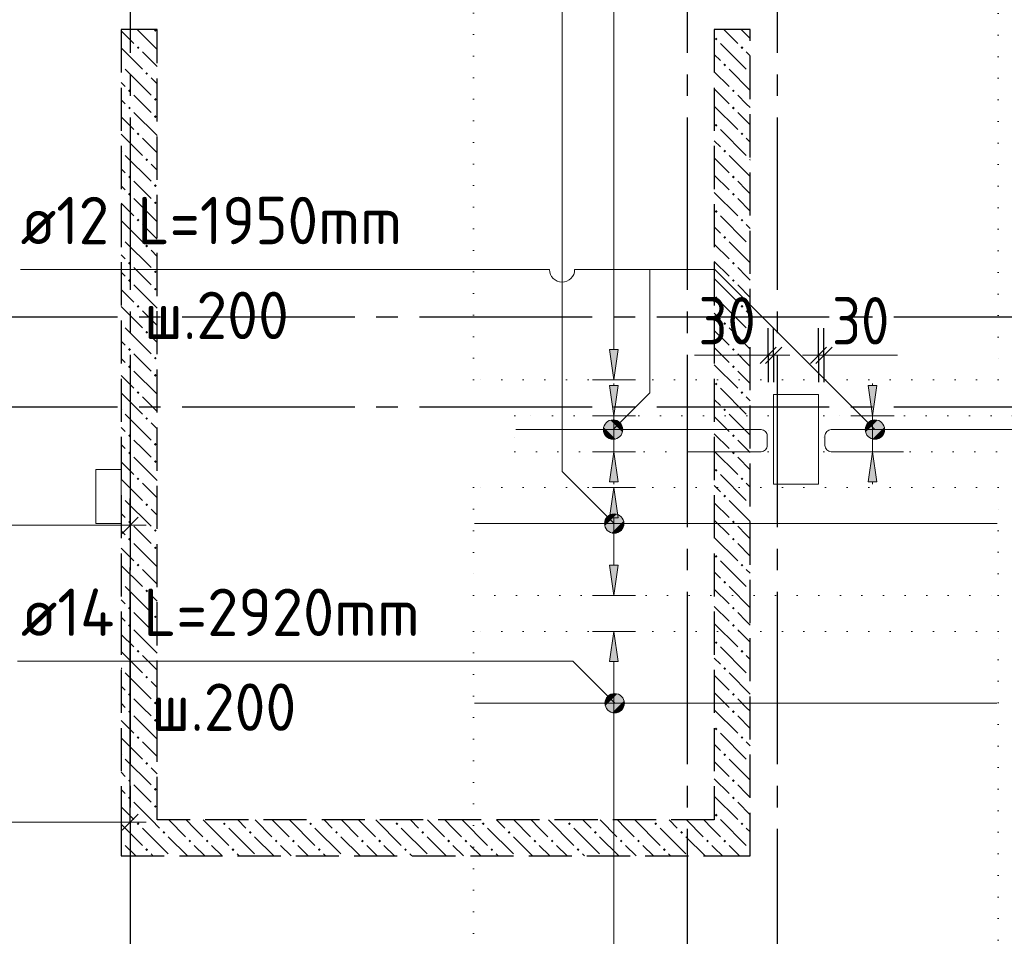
# Model space of a CAD drawing. Header units: millimetres. Extents: x 0 to 50400, y 0 to 35640.
# Tile 22 of 25: x 29601 to 35079, y 25415 to 30517. Entities that reach past the tile are written whole.
import ezdxf

# ---------------------------------------------------------------- set-up
doc = ezdxf.new("R2010")
doc.units = ezdxf.units.MM
for name, pattern in [('______2', [324, 240, -84]), ('______5', [1320, 960, -120, 120, -120]), ('______9', [120, 0, -120])]:
    doc.linetypes.add(name, pattern=pattern)
for name, color, linetype, lineweight in [('ДОП Верх по Х', 7, 'Continuous', 25), ('ЖБ Перекрытие верхний уровень', 7, 'Continuous', 35), ('ЖБ Стена верхний уровень', 7, 'Continuous', 35), ('Общий01', 7, 'Continuous', 13), ('Позиционная метка номер позиции', 7, 'Continuous', 13), ('Размерная линия_ общее', 7, 'Continuous', 13), ('Тени', 7, 'Continuous', 13)]:
    doc.layers.add(name, color=color, linetype=linetype, lineweight=lineweight)
doc.layers.add('Оси', color=7, linetype='______5', true_color=0x656565)
doc.styles.add('ISOCPEUR', font='txt')

msp = doc.modelspace()

# ---------------------------------------------------------------- hatches: boundary and pattern name
at = {"layer": 'ДОП Верх по Х', "linetype": 'Continuous', "lineweight": 13, "transparency": 33554687}
for points in [[(32931.3, 28680.4), (32907.3, 28512.4), (32883.3, 28680.4)], [(32931.3, 28480.4), (32907.3, 28312.4), (32883.3, 28480.4)], [(34369.8, 28480.4), (34345.9, 28312.4), (34321.9, 28480.4)], [(32931.3, 27480.4), (32907.3, 27312.4), (32883.3, 27480.4)]]:
    msp.add_hatch(color=7, dxfattribs=at).paths.add_polyline_path(points, flags=16)
for points in [[(32931.3, 27944.4), (32907.3, 28112.4), (32883.3, 27944.4)], [(34369.8, 27944.4), (34345.9, 28112.4), (34321.9, 27944.4)], [(32931.3, 27744.4), (32907.3, 27912.4), (32883.3, 27744.4)], [(32931.3, 26944.4), (32907.3, 27112.4), (32883.3, 26944.4)]]:
    msp.add_hatch(color=7, dxfattribs=at).paths.add_polyline_path(points)
at = {"layer": 'ЖБ Стена верхний уровень', "linetype": 'Continuous', "lineweight": 18, "transparency": 33554687}
for points in [[(30347.8, 30457.3), (30352.9, 30462.4), (30358.3, 30462.4), (30363.4, 30457.3), (30355.6, 30449.5)], [(33467.8, 30409.3), (33475.6, 30417.1), (33483.4, 30409.3), (33475.6, 30401.5)], [(30251.8, 30361.3), (30259.6, 30369.1), (30267.4, 30361.3), (30259.6, 30353.5)], [(33611.8, 30361.3), (33619.6, 30369.1), (33627.4, 30361.3), (33619.6, 30353.5)], [(30165.3, 30271.4), (30171.4, 30265.3), (30165.3, 30259.2)], [(33515.8, 30265.3), (33523.6, 30273.1), (33531.4, 30265.3), (33523.6, 30257.5)], [(30299.8, 30217.3), (30307.6, 30225.1), (30315.4, 30217.3), (30307.6, 30209.5)], [(33659.8, 30217.3), (33665.4, 30222.9), (33665.4, 30211.7)], [(30203.8, 30121.3), (30211.6, 30129.1), (30219.4, 30121.3), (30211.6, 30113.5)], [(30347.8, 30073.3), (30355.6, 30081.1), (30363.4, 30073.3), (30355.6, 30065.5)], [(33563.8, 30121.3), (33571.6, 30129.1), (33579.4, 30121.3), (33571.6, 30113.5)], [(30203.8, 30025.3), (30211.6, 30033.1), (30219.4, 30025.3), (30211.6, 30017.5)], [(33563.8, 30025.3), (33571.6, 30033.1), (33579.4, 30025.3), (33571.6, 30017.5)], [(30347.8, 29977.3), (30355.6, 29985.1), (30363.4, 29977.3), (30355.6, 29969.5)], [(33467.8, 29929.3), (33475.6, 29937.1), (33483.4, 29929.3), (33475.6, 29921.5)], [(30251.8, 29881.3), (30259.6, 29889.1), (30267.4, 29881.3), (30259.6, 29873.5)], [(33611.8, 29881.3), (33619.6, 29889.1), (33627.4, 29881.3), (33619.6, 29873.5)], [(30165.2, 29791.4), (30171.4, 29785.3), (30165.2, 29779.1)], [(33515.8, 29785.3), (33523.6, 29793.1), (33531.4, 29785.3), (33523.6, 29777.5)], [(30299.8, 29737.3), (30307.6, 29745.1), (30315.4, 29737.3), (30307.6, 29729.5)], [(33659.8, 29737.3), (33665.4, 29742.9), (33665.4, 29731.7)], [(30203.8, 29641.3), (30211.6, 29649.1), (30219.4, 29641.3), (30211.6, 29633.5)], [(33563.8, 29641.3), (33571.6, 29649.1), (33579.4, 29641.3), (33571.6, 29633.5)], [(30347.8, 29593.3), (30355.6, 29601.1), (30363.4, 29593.3), (30355.6, 29585.5)], [(30203.8, 29545.3), (30211.6, 29553.1), (30219.4, 29545.3), (30211.6, 29537.5)], [(33563.8, 29545.3), (33571.6, 29553.1), (33579.4, 29545.3), (33571.6, 29537.5)], [(30347.8, 29497.3), (30355.6, 29505.1), (30363.4, 29497.3), (30355.6, 29489.5)], [(33467.8, 29449.3), (33475.6, 29457.1), (33483.4, 29449.3), (33475.6, 29441.5)], [(30251.8, 29401.3), (30259.6, 29409.1), (30267.4, 29401.3), (30259.6, 29393.5)], [(33611.8, 29401.3), (33619.6, 29409.1), (33627.4, 29401.3), (33619.6, 29393.5)], [(30165.2, 29311.5), (30171.4, 29305.3), (30165.2, 29299.1)], [(33515.8, 29305.3), (33523.6, 29313.1), (33531.4, 29305.3), (33523.6, 29297.5)], [(30299.8, 29257.3), (30307.6, 29265.1), (30315.4, 29257.3), (30307.6, 29249.5)], [(33659.8, 29257.3), (33665.4, 29262.9), (33665.4, 29251.7)], [(30203.8, 29161.3), (30211.6, 29169.1), (30219.4, 29161.3), (30211.6, 29153.5)], [(33563.8, 29161.3), (33571.6, 29169.1), (33579.4, 29161.3), (33571.6, 29153.5)], [(30347.8, 29113.3), (30355.6, 29121.1), (30363.4, 29113.3), (30355.6, 29105.5)], [(30203.8, 29065.3), (30211.6, 29073.1), (30219.4, 29065.3), (30211.6, 29057.5)], [(33563.8, 29065.3), (33571.6, 29073.1), (33579.4, 29065.3), (33571.6, 29057.5)], [(30347.8, 29017.3), (30355.6, 29025.1), (30363.4, 29017.3), (30355.6, 29009.5)], [(30251.8, 28921.3), (30259.6, 28929.1), (30267.4, 28921.3), (30259.6, 28913.5)], [(33467.8, 28969.3), (33475.6, 28977.1), (33483.4, 28969.3), (33475.6, 28961.5)], [(33611.8, 28921.3), (33619.6, 28929.1), (33627.4, 28921.3), (33619.6, 28913.5)], [(30165.2, 28831.5), (30171.4, 28825.3), (30165.2, 28819.1)], [(33515.8, 28825.3), (33523.6, 28833.1), (33531.4, 28825.3), (33523.6, 28817.5)], [(30299.8, 28777.3), (30307.6, 28785.1), (30315.4, 28777.3), (30307.6, 28769.5)], [(33659.8, 28777.3), (33665.4, 28782.9), (33665.4, 28771.7)], [(30203.8, 28681.3), (30211.6, 28689.1), (30219.4, 28681.3), (30211.6, 28673.5)], [(33563.8, 28681.3), (33571.6, 28689.1), (33579.4, 28681.3), (33571.6, 28673.5)], [(30347.8, 28633.3), (30355.6, 28641.1), (30363.4, 28633.3), (30355.6, 28625.5)], [(30203.8, 28585.3), (30211.6, 28593.1), (30219.4, 28585.3), (30211.6, 28577.5)], [(30347.8, 28537.3), (30355.6, 28545.1), (30363.4, 28537.3), (30355.6, 28529.5)], [(33563.8, 28585.3), (33571.6, 28593.1), (33579.4, 28585.3), (33571.6, 28577.5)], [(33467.8, 28489.3), (33475.6, 28497.1), (33483.4, 28489.3), (33475.6, 28481.5)], [(30251.8, 28441.3), (30259.6, 28449.1), (30267.4, 28441.3), (30259.6, 28433.5)], [(33611.8, 28441.3), (33619.6, 28449.1), (33627.4, 28441.3), (33619.6, 28433.5)], [(30165.2, 28351.5), (30171.4, 28345.3), (30165.2, 28339.1)], [(33515.8, 28345.3), (33523.6, 28353.1), (33531.4, 28345.3), (33523.6, 28337.5)], [(30299.8, 28297.3), (30307.6, 28305.1), (30315.4, 28297.3), (30307.6, 28289.5)], [(33659.8, 28297.3), (33665.4, 28302.9), (33665.4, 28291.7)], [(30203.8, 28201.3), (30211.6, 28209.1), (30219.4, 28201.3), (30211.6, 28193.5)], [(30347.8, 28153.3), (30355.6, 28161.1), (30363.4, 28153.3), (30355.6, 28145.5)], [(33563.8, 28201.3), (33571.6, 28209.1), (33579.4, 28201.3), (33571.6, 28193.5)], [(30203.8, 28105.3), (30211.6, 28113.1), (30219.4, 28105.3), (30211.6, 28097.5)], [(33563.8, 28105.3), (33571.6, 28113.1), (33579.4, 28105.3), (33571.6, 28097.5)], [(30347.8, 28057.3), (30355.6, 28065.1), (30363.4, 28057.3), (30355.6, 28049.5)], [(33467.8, 28009.3), (33475.6, 28017.1), (33483.4, 28009.3), (33475.6, 28001.5)], [(30251.8, 27961.3), (30259.6, 27969.1), (30267.4, 27961.3), (30259.6, 27953.5)], [(33611.8, 27961.3), (33619.6, 27969.1), (33627.4, 27961.3), (33619.6, 27953.5)], [(30165.2, 27871.5), (30171.4, 27865.3), (30165.2, 27859.1)], [(33515.8, 27865.3), (33523.6, 27873.1), (33531.4, 27865.3), (33523.6, 27857.5)], [(30299.8, 27817.3), (30307.6, 27825.1), (30315.4, 27817.3), (30307.6, 27809.5)], [(33659.8, 27817.3), (33665.3, 27822.8), (33665.3, 27811.7)], [(30203.8, 27721.3), (30211.6, 27729.1), (30219.4, 27721.3), (30211.6, 27713.5)], [(33563.8, 27721.3), (33571.6, 27729.1), (33579.4, 27721.3), (33571.6, 27713.5)], [(30347.8, 27673.3), (30355.6, 27681.1), (30363.4, 27673.3), (30355.6, 27665.5)], [(30203.8, 27625.3), (30211.6, 27633.1), (30219.4, 27625.3), (30211.6, 27617.5)], [(33563.8, 27625.3), (33571.6, 27633.1), (33579.4, 27625.3), (33571.6, 27617.5)], [(30347.8, 27577.3), (30355.6, 27585.1), (30363.4, 27577.3), (30355.6, 27569.5)], [(33467.8, 27529.3), (33475.6, 27537.1), (33483.4, 27529.3), (33475.6, 27521.5)], [(30251.8, 27481.3), (30259.6, 27489.1), (30267.4, 27481.3), (30259.6, 27473.5)], [(33611.8, 27481.3), (33619.6, 27489.1), (33627.4, 27481.3), (33619.6, 27473.5)], [(30165.1, 27391.5), (30171.4, 27385.3), (30165.1, 27379.1)], [(33515.8, 27385.3), (33523.6, 27393.1), (33531.4, 27385.3), (33523.6, 27377.5)], [(30299.8, 27337.3), (30307.6, 27345.1), (30315.4, 27337.3), (30307.6, 27329.5)], [(33659.8, 27337.3), (33665.3, 27342.8), (33665.3, 27331.8)], [(30203.8, 27241.3), (30211.6, 27249.1), (30219.4, 27241.3), (30211.6, 27233.5)], [(33563.8, 27241.3), (33571.6, 27249.1), (33579.4, 27241.3), (33571.6, 27233.5)], [(30347.8, 27193.3), (30355.6, 27201.1), (30363.4, 27193.3), (30355.6, 27185.5)], [(30203.8, 27145.3), (30211.6, 27153.1), (30219.4, 27145.3), (30211.6, 27137.5)], [(33563.8, 27145.3), (33571.6, 27153.1), (33579.4, 27145.3), (33571.6, 27137.5)], [(30347.8, 27097.3), (30355.6, 27105.1), (30363.4, 27097.3), (30355.6, 27089.5)], [(30251.8, 27001.3), (30259.6, 27009.1), (30267.4, 27001.3), (30259.6, 26993.5)], [(33467.8, 27049.3), (33475.6, 27057.1), (33483.4, 27049.3), (33475.6, 27041.5)], [(33611.8, 27001.3), (33619.6, 27009.1), (33627.4, 27001.3), (33619.6, 26993.5)], [(30165.1, 26911.6), (30171.4, 26905.3), (30165.1, 26899)], [(33515.8, 26905.3), (33523.6, 26913.1), (33531.4, 26905.3), (33523.6, 26897.5)], [(30299.8, 26857.3), (30307.6, 26865.1), (30315.4, 26857.3), (30307.6, 26849.5)], [(33659.8, 26857.3), (33665.3, 26862.8), (33665.3, 26851.8)], [(30203.8, 26761.3), (30211.6, 26769.1), (30219.4, 26761.3), (30211.6, 26753.5)], [(33563.8, 26761.3), (33571.6, 26769.1), (33579.4, 26761.3), (33571.6, 26753.5)], [(30347.8, 26713.3), (30355.6, 26721.1), (30363.4, 26713.3), (30355.6, 26705.5)], [(30203.8, 26665.3), (30211.6, 26673.1), (30219.4, 26665.3), (30211.6, 26657.5)], [(30347.8, 26617.3), (30355.6, 26625.1), (30363.4, 26617.3), (30355.6, 26609.5)], [(33563.8, 26665.3), (33571.6, 26673.1), (33579.4, 26665.3), (33571.6, 26657.5)], [(33467.8, 26569.3), (33475.6, 26577.1), (33483.4, 26569.3), (33475.6, 26561.5)], [(30251.8, 26521.3), (30259.6, 26529.1), (30267.4, 26521.3), (30259.6, 26513.5)], [(33611.8, 26521.3), (33619.6, 26529.1), (33627.4, 26521.3), (33619.6, 26513.5)], [(30165.1, 26431.6), (30171.4, 26425.3), (30165.1, 26419)], [(33515.8, 26425.3), (33523.6, 26433.1), (33531.4, 26425.3), (33523.6, 26417.5)], [(30299.8, 26377.3), (30307.6, 26385.1), (30315.4, 26377.3), (30307.6, 26369.5)], [(33659.8, 26377.3), (33665.3, 26382.8), (33665.3, 26371.8)], [(30203.8, 26281.3), (30211.6, 26289.1), (30219.4, 26281.3), (30211.6, 26273.5)], [(30347.8, 26233.3), (30355.6, 26241.1), (30363.4, 26233.3), (30355.6, 26225.5)], [(33563.8, 26281.3), (33571.6, 26289.1), (33579.4, 26281.3), (33571.6, 26273.5)], [(30203.8, 26185.3), (30211.6, 26193.1), (30219.4, 26185.3), (30211.6, 26177.5)], [(33563.8, 26185.3), (33571.6, 26193.1), (33579.4, 26185.3), (33571.6, 26177.5)], [(30347.8, 26137.3), (30355.6, 26145.1), (30363.4, 26137.3), (30355.6, 26129.5)], [(33467.8, 26089.3), (33475.6, 26097.1), (33483.4, 26089.3), (33475.6, 26081.5)], [(30251.8, 26041.3), (30259.6, 26049.1), (30267.4, 26041.3), (30259.6, 26033.5)], [(30731.8, 26041.3), (30739.6, 26049.1), (30747.4, 26041.3), (30739.6, 26033.5)], [(31211.8, 26041.3), (31219.6, 26049.1), (31227.4, 26041.3), (31219.6, 26033.5)], [(31691.8, 26041.3), (31699.6, 26049.1), (31707.4, 26041.3), (31699.6, 26033.5)], [(32171.8, 26041.3), (32179.6, 26049.1), (32187.4, 26041.3), (32179.6, 26033.5)], [(32651.8, 26041.3), (32659.6, 26049.1), (32667.4, 26041.3), (32659.6, 26033.5)], [(33131.8, 26041.3), (33139.6, 26049.1), (33147.4, 26041.3), (33139.6, 26033.5)], [(33611.8, 26041.3), (33619.6, 26049.1), (33627.4, 26041.3), (33619.6, 26033.5)], [(30395.8, 25993.3), (30403.6, 26001.1), (30411.4, 25993.3), (30403.6, 25985.5)], [(30875.8, 25993.3), (30883.6, 26001.1), (30891.4, 25993.3), (30883.6, 25985.5)], [(31355.8, 25993.3), (31363.6, 26001.1), (31371.4, 25993.3), (31363.6, 25985.5)], [(31835.8, 25993.3), (31843.6, 26001.1), (31851.4, 25993.3), (31843.6, 25985.5)], [(32315.8, 25993.3), (32323.6, 26001.1), (32331.4, 25993.3), (32323.6, 25985.5)], [(32795.8, 25993.3), (32803.6, 26001.1), (32811.4, 25993.3), (32803.6, 25985.5)], [(33275.8, 25993.3), (33283.6, 26001.1), (33291.4, 25993.3), (33283.6, 25985.5)], [(30165.1, 25951.6), (30171.4, 25945.3), (30165.1, 25939)], [(30539.8, 25945.3), (30547.6, 25953.1), (30555.4, 25945.3), (30547.6, 25937.5)], [(30635.8, 25945.3), (30643.6, 25953.1), (30651.4, 25945.3), (30643.6, 25937.5)], [(31019.8, 25945.3), (31027.6, 25953.1), (31035.4, 25945.3), (31027.6, 25937.5)], [(31115.8, 25945.3), (31123.6, 25953.1), (31131.4, 25945.3), (31123.6, 25937.5)], [(31499.8, 25945.3), (31507.6, 25953.1), (31515.4, 25945.3), (31507.6, 25937.5)], [(31595.8, 25945.3), (31603.6, 25953.1), (31611.4, 25945.3), (31603.6, 25937.5)], [(31979.8, 25945.3), (31987.6, 25953.1), (31995.4, 25945.3), (31987.6, 25937.5)], [(32075.8, 25945.3), (32083.6, 25953.1), (32091.4, 25945.3), (32083.6, 25937.5)], [(32459.8, 25945.3), (32467.6, 25953.1), (32475.4, 25945.3), (32467.6, 25937.5)], [(32555.8, 25945.3), (32563.6, 25953.1), (32571.4, 25945.3), (32563.6, 25937.5)], [(32939.8, 25945.3), (32947.6, 25953.1), (32955.4, 25945.3), (32947.6, 25937.5)], [(33035.8, 25945.3), (33043.6, 25953.1), (33051.4, 25945.3), (33043.6, 25937.5)], [(33419.8, 25945.3), (33427.6, 25953.1), (33435.4, 25945.3), (33427.6, 25937.5)], [(33515.8, 25945.3), (33523.6, 25953.1), (33531.4, 25945.3), (33523.6, 25937.5)], [(30299.8, 25897.3), (30307.6, 25905.1), (30315.4, 25897.3), (30307.6, 25889.5)], [(30779.8, 25897.3), (30787.6, 25905.1), (30795.4, 25897.3), (30787.6, 25889.5)], [(31259.8, 25897.3), (31267.6, 25905.1), (31275.4, 25897.3), (31267.6, 25889.5)], [(31739.8, 25897.3), (31747.6, 25905.1), (31755.4, 25897.3), (31747.6, 25889.5)], [(32219.8, 25897.3), (32227.6, 25905.1), (32235.4, 25897.3), (32227.6, 25889.5)], [(32699.8, 25897.3), (32707.6, 25905.1), (32715.4, 25897.3), (32707.6, 25889.5)], [(33179.8, 25897.3), (33187.6, 25905.1), (33195.4, 25897.3), (33187.6, 25889.5)], [(33659.8, 25897.3), (33665.3, 25902.8), (33665.3, 25891.8)]]:
    msp.add_hatch(color=7, dxfattribs=at).paths.add_polyline_path(points, flags=16)
at = {"layer": 'Позиционная метка номер позиции', "linetype": 'Continuous', "lineweight": 13, "transparency": 33554687}
for points in [[(32850.2, 28249.1), (32940.4, 28197.2), (32864, 28273.6)], [(32864, 28273.6), (32954.1, 28221.7), (32888.4, 28287.3)], [(32864, 28273.6), (32940.4, 28197.2), (32954.1, 28221.7)], [(32888.4, 28287.3), (32954.1, 28221.7), (32954.1, 28249.1)], [(32888.4, 28287.3), (32954.1, 28249.1), (32915.9, 28287.3)], [(32915.9, 28287.3), (32954.1, 28249.1), (32940.4, 28273.6)], [(34321.1, 28197.2), (34373, 28287.3), (34307.4, 28221.7)], [(34307.4, 28221.7), (34373, 28287.3), (34345.5, 28287.3)], [(34307.4, 28221.7), (34345.5, 28287.3), (34307.4, 28249.1)], [(34307.4, 28249.1), (34345.5, 28287.3), (34321.1, 28273.6)], [(34321.1, 28197.2), (34397.5, 28273.6), (34373, 28287.3)], [(34345.5, 28183.5), (34397.5, 28273.6), (34321.1, 28197.2)], [(34345.5, 28183.5), (34411.2, 28249.1), (34397.5, 28273.6)], [(32850.2, 28221.7), (32915.9, 28183.5), (32850.2, 28249.1)], [(32850.2, 28249.1), (32915.9, 28183.5), (32940.4, 28197.2)], [(32888.4, 28183.5), (32850.2, 28221.7), (32864, 28197.2)], [(32850.2, 28221.7), (32888.4, 28183.5), (32915.9, 28183.5)], [(34373, 28183.5), (34411.2, 28249.1), (34345.5, 28183.5)], [(34373, 28183.5), (34411.2, 28221.7), (34411.2, 28249.1)], [(34411.2, 28221.7), (34373, 28183.5), (34397.5, 28197.2)], [(32870.4, 27674.2), (32922.3, 27764.3), (32856.6, 27698.6)], [(32856.6, 27698.6), (32922.3, 27764.3), (32894.8, 27764.3)], [(32856.6, 27698.6), (32894.8, 27764.3), (32856.6, 27726.1)], [(32856.6, 27726.1), (32894.8, 27764.3), (32870.4, 27750.6)], [(32870.4, 27674.2), (32946.7, 27750.6), (32922.3, 27764.3)], [(32894.8, 27660.5), (32946.7, 27750.6), (32870.4, 27674.2)], [(32894.8, 27660.5), (32960.5, 27726.1), (32946.7, 27750.6)], [(32922.3, 27660.5), (32960.5, 27726.1), (32894.8, 27660.5)], [(32922.3, 27660.5), (32960.5, 27698.6), (32960.5, 27726.1)], [(32960.5, 27698.6), (32922.3, 27660.5), (32946.7, 27674.2)], [(32873, 26674.2), (32925, 26764.3), (32859.3, 26698.6)], [(32859.3, 26698.6), (32925, 26764.3), (32897.5, 26764.3)], [(32859.3, 26698.6), (32897.5, 26764.3), (32859.3, 26726.1)], [(32859.3, 26726.1), (32897.5, 26764.3), (32873, 26750.6)], [(32873, 26674.2), (32949.4, 26750.6), (32925, 26764.3)], [(32897.5, 26660.5), (32949.4, 26750.6), (32873, 26674.2)], [(32897.5, 26660.5), (32963.1, 26726.1), (32949.4, 26750.6)], [(32925, 26660.5), (32963.1, 26726.1), (32897.5, 26660.5)], [(32925, 26660.5), (32963.1, 26698.6), (32963.1, 26726.1)], [(32963.1, 26698.6), (32925, 26660.5), (32949.4, 26674.2)]]:
    msp.add_hatch(color=7, dxfattribs=at).paths.add_polyline_path(points)

# ---------------------------------------------------------------- linework, layer by layer
at = {"layer": 'ДОП Верх по Х', "color": 251, "linetype": 'Continuous', "lineweight": 13, "true_color": 0x494949, "transparency": 33554687}
for p, q in [((32907.3, 28680.4), (32907.3, 31944.4)), ((32907.3, 28512.4), (32883.3, 28680.4)), ((32883.3, 28680.4), (32931.3, 28680.4)), ((32931.3, 28680.4), (32907.3, 28512.4)), ((32907.3, 28512.4), (32787.3, 28512.4)), ((32907.3, 28512.4), (33027.3, 28512.4)), ((32907.3, 28512.4), (32907.3, 28512.4)), ((32907.3, 28480.4), (32907.3, 28492.4)), ((34345.9, 28480.4), (34345.9, 28492.4)), ((32907.3, 28312.4), (32883.3, 28480.4)), ((32883.3, 28480.4), (32931.3, 28480.4)), ((32931.3, 28480.4), (32907.3, 28312.4)), ((34345.9, 28312.4), (34321.9, 28480.4)), ((34321.9, 28480.4), (34369.8, 28480.4)), ((34369.8, 28480.4), (34345.9, 28312.4)), ((32907.3, 28312.4), (32787.3, 28312.4)), ((32907.3, 28312.4), (33027.3, 28312.4)), ((32907.3, 28112.4), (32907.3, 28312.4)), ((34345.9, 28312.4), (34225.9, 28312.4)), ((34345.9, 28312.4), (34465.9, 28312.4)), ((34345.9, 28112.4), (34345.9, 28312.4)), ((32907.3, 28112.4), (32787.3, 28112.4)), ((32907.3, 28112.4), (32883.3, 27944.4)), ((32931.3, 27944.4), (32907.3, 28112.4)), ((32907.3, 28112.4), (33027.3, 28112.4)), ((34345.9, 28112.4), (34225.9, 28112.4)), ((34345.9, 28112.4), (34321.9, 27944.4)), ((34369.8, 27944.4), (34345.9, 28112.4)), ((34345.9, 28112.4), (34465.9, 28112.4)), ((32883.3, 27944.4), (32931.3, 27944.4)), ((32907.3, 27944.4), (32907.3, 27932.4)), ((34321.9, 27944.4), (34369.8, 27944.4)), ((34345.9, 27944.4), (34345.9, 27932.4)), ((32907.3, 27912.4), (32787.3, 27912.4)), ((32907.3, 27912.4), (32883.3, 27744.4)), ((32931.3, 27744.4), (32907.3, 27912.4)), ((32907.3, 27912.4), (33027.3, 27912.4)), ((32907.3, 27912.4), (32907.3, 27912.4)), ((32883.3, 27744.4), (32931.3, 27744.4)), ((32907.3, 27480.4), (32907.3, 27744.4)), ((32907.3, 27312.4), (32883.3, 27480.4)), ((32883.3, 27480.4), (32931.3, 27480.4)), ((32931.3, 27480.4), (32907.3, 27312.4)), ((32907.3, 27312.4), (32787.3, 27312.4)), ((32907.3, 27312.4), (33027.3, 27312.4)), ((32907.3, 27312.4), (32907.3, 27312.4)), ((32907.3, 27112.4), (32787.3, 27112.4)), ((32907.3, 27112.4), (32883.3, 26944.4)), ((32931.3, 26944.4), (32907.3, 27112.4)), ((32907.3, 27112.4), (33027.3, 27112.4)), ((32907.3, 27112.4), (32907.3, 27112.4)), ((32883.3, 26944.4), (32931.3, 26944.4)), ((32907.3, 24480.4), (32907.3, 26944.4))]:
    msp.add_line(p, q, dxfattribs=at)
at = {"layer": 'ДОП Верх по Х', "color": 7, "linetype": 'Continuous', "lineweight": 18, "transparency": 33554687}
for p, q in [((35039.1, 27712.4), (32131.1, 27712.4)), ((35038.1, 26712.4), (32132.1, 26712.4))]:
    msp.add_line(p, q, dxfattribs=at)
for points in [[(33322, 28112.4), (33725.6, 28112.4), (33732, 28113.3), (33738.5, 28115.4), (33744.6, 28118.8), (33749.5, 28122.9), (33753.6, 28127.9), (33757, 28133.9), (33759.2, 28140.5), (33760.1, 28146.8), (33760.1, 28201), (33759.2, 28207.3), (33757, 28213.9), (33753.6, 28219.9), (33749.5, 28224.8), (33744.6, 28229), (33738.5, 28232.4), (33732, 28234.5), (33725.6, 28235.4), (32361.4, 28235.4)], [(34518.8, 28112.4), (34115.2, 28112.4), (34108.9, 28113.3), (34102.3, 28115.4), (34096.3, 28118.8), (34091.3, 28122.9), (34087.2, 28127.9), (34083.8, 28133.9), (34081.7, 28140.5), (34080.8, 28146.8), (34080.8, 28201), (34081.7, 28207.3), (34083.8, 28213.9), (34087.2, 28219.9), (34091.3, 28224.8), (34096.3, 28229), (34102.3, 28232.4), (34108.9, 28234.5), (34115.2, 28235.4), (35479.4, 28235.4)]]:
    msp.add_lwpolyline(points, dxfattribs=at)
at = {"layer": 'ЖБ Перекрытие верхний уровень', "color": 7, "linetype": 'Continuous', "lineweight": 18, "transparency": 33554687}
for p, q in [((34045.4, 28430.9), (33795.4, 28430.9)), ((33795.4, 28430.9), (33795.4, 27930.9)), ((34045.4, 27930.9), (34045.4, 28430.9)), ((30165.1, 28012.4), (30025.1, 28012.4)), ((30025.1, 28012.4), (30025.1, 27712.4)), ((30165.1, 27712.4), (30165.1, 28012.4)), ((33795.4, 27930.9), (34045.4, 27930.9)), ((30025.1, 27712.4), (30165.1, 27712.4))]:
    msp.add_line(p, q, dxfattribs=at)
at = {"layer": 'ЖБ Стена верхний уровень', "color": 251, "linetype": '______2', "lineweight": -3, "true_color": 0x656565, "transparency": 33554687}
for p, q in [((30165.3, 30462.4), (30165.1, 26062.4)), ((30365.3, 30462.4), (30165.3, 30462.4)), ((30365.1, 26062.4), (30365.3, 30462.4)), ((33465.4, 30462.4), (33465.3, 26062.4)), ((33665.4, 30462.4), (33465.4, 30462.4)), ((33665.3, 25862.4), (33665.4, 30462.4)), ((30165.1, 26062.4), (30165.1, 25862.4)), ((33465.3, 26062.4), (30365.1, 26062.4)), ((30165.1, 25862.4), (33465.3, 25862.4)), ((33465.3, 25862.4), (33665.3, 25862.4))]:
    msp.add_line(p, q, dxfattribs=at)
at = {"layer": 'ЖБ Стена верхний уровень', "color": 9, "linetype": 'Continuous', "lineweight": 18, "true_color": 0xc7c7c7, "transparency": 33554687}
for p, q in [((30254.5, 30462.4), (30365.3, 30351.6)), ((33518.5, 30462.4), (33595.6, 30385.3)), ((33614.5, 30462.4), (33665.4, 30411.4)), ((30165.3, 30455.6), (30235.6, 30385.3)), ((30165.3, 30359.6), (30283.6, 30241.3)), ((33499.6, 30385.3), (33643.6, 30241.3)), ((30283.6, 30337.3), (30365.3, 30255.6)), ((33499.6, 30289.3), (33465.4, 30323.5)), ((33643.6, 30337.3), (33665.4, 30315.4)), ((30187.6, 30241.3), (30331.6, 30097.3)), ((33547.6, 30241.3), (33665.4, 30123.5)), ((30365.3, 30159.6), (30331.6, 30193.3)), ((33465.4, 30227.5), (33547.6, 30145.3)), ((30165.3, 30167.6), (30187.6, 30145.3)), ((33465.4, 30131.5), (33547.6, 30049.3)), ((30283.6, 30049.3), (30235.6, 30097.3)), ((33643.6, 30049.3), (33595.6, 30097.3)), ((30165.3, 30071.6), (30187.6, 30049.3)), ((30331.6, 30001.3), (30283.6, 30049.3)), ((33465.4, 30035.5), (33595.6, 29905.3)), ((33665.4, 30027.5), (33643.6, 30049.3)), ((30165.3, 29975.6), (30235.6, 29905.3)), ((30235.6, 30001.3), (30365.2, 29871.6)), ((33595.6, 30001.3), (33665.4, 29931.5)), ((30165.2, 29879.6), (30283.6, 29761.3)), ((30283.6, 29857.3), (30365.2, 29775.6)), ((33499.6, 29905.3), (33643.6, 29761.3)), ((33643.6, 29857.3), (33665.4, 29835.5)), ((33499.6, 29809.3), (33465.4, 29843.5)), ((30187.6, 29761.3), (30331.6, 29617.3)), ((33465.4, 29747.5), (33547.6, 29665.3)), ((33547.6, 29761.3), (33665.4, 29643.5)), ((30365.2, 29679.7), (30331.6, 29713.3)), ((30165.2, 29687.6), (30187.6, 29665.3)), ((33465.4, 29651.5), (33547.6, 29569.3)), ((30165.2, 29591.7), (30187.6, 29569.3)), ((30283.6, 29569.3), (30235.6, 29617.3)), ((33643.6, 29569.3), (33595.6, 29617.3)), ((30331.6, 29521.3), (30283.6, 29569.3)), ((33465.4, 29555.5), (33595.6, 29425.3)), ((33665.4, 29547.5), (33643.6, 29569.3)), ((30165.2, 29495.6), (30235.6, 29425.3)), ((30235.6, 29521.3), (30365.2, 29391.6)), ((33595.6, 29521.3), (33665.4, 29451.5)), ((33499.6, 29425.3), (33643.6, 29281.3)), ((30165.2, 29399.7), (30283.6, 29281.3)), ((30283.6, 29377.3), (30365.2, 29295.7)), ((33499.6, 29329.3), (33465.4, 29363.5)), ((33643.6, 29377.3), (33665.4, 29355.5)), ((30187.6, 29281.3), (30331.6, 29137.3)), ((33465.4, 29267.5), (33547.6, 29185.3)), ((33547.6, 29281.3), (33665.4, 29163.5)), ((30165.2, 29207.7), (30187.6, 29185.3)), ((30365.2, 29199.7), (30331.6, 29233.3)), ((33465.4, 29171.5), (33547.6, 29089.3)), ((30165.2, 29111.7), (30187.6, 29089.3)), ((30283.6, 29089.3), (30235.6, 29137.3)), ((30331.6, 29041.3), (30283.6, 29089.3)), ((33643.6, 29089.3), (33595.6, 29137.3)), ((33665.4, 29067.5), (33643.6, 29089.3)), ((30235.6, 29041.3), (30365.2, 28911.7)), ((33465.4, 29075.5), (33595.6, 28945.3)), ((33595.6, 29041.3), (33665.4, 28971.5)), ((30165.2, 29015.7), (30235.6, 28945.3)), ((33499.6, 28945.3), (33643.6, 28801.3)), ((30165.2, 28919.7), (30283.6, 28801.3)), ((30283.6, 28897.3), (30365.2, 28815.7)), ((33499.6, 28849.3), (33465.4, 28883.5)), ((33643.6, 28897.3), (33665.4, 28875.5)), ((30187.6, 28801.3), (30331.6, 28657.3)), ((33465.4, 28787.5), (33547.6, 28705.3)), ((33547.6, 28801.3), (33665.4, 28683.5)), ((30165.2, 28727.7), (30187.6, 28705.3)), ((30365.2, 28719.7), (30331.6, 28753.3)), ((30283.6, 28609.3), (30235.6, 28657.3)), ((33465.4, 28691.5), (33547.6, 28609.3)), ((33643.6, 28609.3), (33595.6, 28657.3)), ((30165.2, 28631.7), (30187.6, 28609.3)), ((30331.6, 28561.3), (30283.6, 28609.3)), ((33665.4, 28587.5), (33643.6, 28609.3)), ((30235.6, 28561.3), (30365.2, 28431.7)), ((33465.4, 28595.5), (33595.6, 28465.3)), ((33595.6, 28561.3), (33665.4, 28491.5)), ((30165.2, 28535.7), (30235.6, 28465.3)), ((30165.2, 28439.7), (30283.6, 28321.3)), ((33499.6, 28465.3), (33643.6, 28321.3)), ((30283.6, 28417.3), (30365.2, 28335.7)), ((33499.6, 28369.3), (33465.4, 28403.5)), ((33643.6, 28417.3), (33665.4, 28395.5)), ((30187.6, 28321.3), (30331.6, 28177.3)), ((30365.2, 28239.7), (30331.6, 28273.3)), ((33465.3, 28307.5), (33547.6, 28225.3)), ((33547.6, 28321.3), (33665.4, 28203.5)), ((30165.2, 28247.7), (30187.6, 28225.3)), ((30283.6, 28129.3), (30235.6, 28177.3)), ((33465.3, 28211.5), (33547.6, 28129.3)), ((33643.6, 28129.3), (33595.6, 28177.3)), ((30165.2, 28151.7), (30187.6, 28129.3)), ((30331.6, 28081.3), (30283.6, 28129.3)), ((33465.3, 28115.5), (33595.6, 27985.3)), ((33665.3, 28107.5), (33643.6, 28129.3)), ((30165.2, 28055.7), (30235.6, 27985.3)), ((30235.6, 28081.3), (30365.2, 27951.7)), ((33595.6, 28081.3), (33665.3, 28011.5)), ((30165.2, 27959.7), (30283.6, 27841.3)), ((33499.6, 27985.3), (33643.6, 27841.3)), ((30283.6, 27937.3), (30365.2, 27855.7)), ((33499.6, 27889.3), (33465.3, 27923.5)), ((33643.6, 27937.3), (33665.3, 27915.5)), ((30187.6, 27841.3), (30331.6, 27697.3)), ((33547.6, 27841.3), (33665.3, 27723.5)), ((30365.2, 27759.7), (30331.6, 27793.3)), ((33465.3, 27827.5), (33547.6, 27745.3)), ((30165.2, 27767.7), (30187.6, 27745.3)), ((33465.3, 27731.6), (33547.6, 27649.3)), ((30165.2, 27671.7), (30187.6, 27649.3)), ((30283.6, 27649.3), (30235.6, 27697.3)), ((33643.6, 27649.3), (33595.6, 27697.3)), ((30331.6, 27601.3), (30283.6, 27649.3)), ((33465.3, 27635.6), (33595.6, 27505.3)), ((33665.3, 27627.6), (33643.6, 27649.3)), ((30165.2, 27575.7), (30235.6, 27505.3)), ((30235.6, 27601.3), (30365.2, 27471.7)), ((33595.6, 27601.3), (33665.3, 27531.5)), ((33499.6, 27505.3), (33643.6, 27361.3)), ((30165.2, 27479.7), (30283.6, 27361.3)), ((30283.6, 27457.3), (30365.1, 27375.7)), ((33643.6, 27457.3), (33665.3, 27435.6)), ((33499.6, 27409.3), (33465.3, 27443.6)), ((30187.6, 27361.3), (30331.6, 27217.3)), ((33465.3, 27347.6), (33547.6, 27265.3)), ((33547.6, 27361.3), (33665.3, 27243.6)), ((30165.1, 27287.7), (30187.6, 27265.3)), ((30365.1, 27279.7), (30331.6, 27313.3)), ((33465.3, 27251.6), (33547.6, 27169.3)), ((30165.1, 27191.7), (30187.6, 27169.3)), ((30283.6, 27169.3), (30235.6, 27217.3)), ((33643.6, 27169.3), (33595.6, 27217.3)), ((30235.6, 27121.3), (30365.1, 26991.7)), ((30331.6, 27121.3), (30283.6, 27169.3)), ((33465.3, 27155.6), (33595.6, 27025.3)), ((33595.6, 27121.3), (33665.3, 27051.6)), ((33665.3, 27147.6), (33643.6, 27169.3)), ((30165.1, 27095.7), (30235.6, 27025.3)), ((33499.6, 27025.3), (33643.6, 26881.3)), ((30165.1, 26999.7), (30283.6, 26881.3)), ((30283.6, 26977.3), (30365.1, 26895.8)), ((33499.6, 26929.3), (33465.3, 26963.6)), ((33643.6, 26977.3), (33665.3, 26955.6)), ((30187.6, 26881.3), (30331.6, 26737.3)), ((33465.3, 26867.6), (33547.6, 26785.3)), ((33547.6, 26881.3), (33665.3, 26763.6)), ((30165.1, 26807.8), (30187.6, 26785.3)), ((30365.1, 26799.8), (30331.6, 26833.3)), ((30283.6, 26689.3), (30235.6, 26737.3)), ((33465.3, 26771.6), (33547.6, 26689.3)), ((33643.6, 26689.3), (33595.6, 26737.3)), ((30165.1, 26711.8), (30187.6, 26689.3)), ((30331.6, 26641.3), (30283.6, 26689.3)), ((33665.3, 26667.6), (33643.6, 26689.3)), ((30235.6, 26641.3), (30365.1, 26511.8)), ((33465.3, 26675.6), (33595.6, 26545.3)), ((33595.6, 26641.3), (33665.3, 26571.6)), ((30165.1, 26615.8), (30235.6, 26545.3)), ((30165.1, 26519.8), (30283.6, 26401.3)), ((33499.6, 26545.3), (33643.6, 26401.3)), ((30283.6, 26497.3), (30365.1, 26415.8)), ((33499.6, 26449.3), (33465.3, 26483.6)), ((33643.6, 26497.3), (33665.3, 26475.6)), ((30187.6, 26401.3), (30331.6, 26257.3)), ((30365.1, 26319.8), (30331.6, 26353.3)), ((33465.3, 26387.6), (33547.6, 26305.3)), ((33547.6, 26401.3), (33665.3, 26283.6)), ((30165.1, 26327.8), (30187.6, 26305.3)), ((30283.6, 26209.3), (30235.6, 26257.3)), ((33465.3, 26291.6), (33547.6, 26209.3)), ((33643.6, 26209.3), (33595.6, 26257.3)), ((30165.1, 26231.8), (30187.6, 26209.3)), ((30331.6, 26161.3), (30283.6, 26209.3)), ((33465.3, 26195.6), (33595.6, 26065.3)), ((33665.3, 26187.6), (33643.6, 26209.3)), ((30165.1, 26135.8), (30235.6, 26065.3)), ((30235.6, 26161.3), (30334.5, 26062.4)), ((33595.6, 26161.3), (33665.3, 26091.6)), ((30165.1, 26039.8), (30283.6, 25921.3)), ((30334.5, 26062.4), (30379.6, 26017.3)), ((30430.5, 26062.4), (30523.6, 25969.3)), ((30571.6, 26017.3), (30526.5, 26062.4)), ((30622.5, 26062.4), (30763.6, 25921.3)), ((30814.5, 26062.4), (30859.6, 26017.3)), ((30910.5, 26062.4), (31003.6, 25969.3)), ((31051.6, 26017.3), (31006.5, 26062.4)), ((31102.5, 26062.4), (31243.6, 25921.3)), ((31294.5, 26062.4), (31339.6, 26017.3)), ((31390.5, 26062.4), (31483.6, 25969.3)), ((31531.6, 26017.3), (31486.5, 26062.4)), ((31582.5, 26062.4), (31723.6, 25921.3)), ((31774.5, 26062.4), (31819.6, 26017.3)), ((31870.5, 26062.4), (31963.6, 25969.3)), ((32011.6, 26017.3), (31966.5, 26062.4)), ((32062.5, 26062.4), (32203.6, 25921.3)), ((32254.5, 26062.4), (32299.6, 26017.3)), ((32350.5, 26062.4), (32443.6, 25969.3)), ((32491.6, 26017.3), (32446.5, 26062.4)), ((32542.5, 26062.4), (32683.6, 25921.3)), ((32734.5, 26062.4), (32779.6, 26017.3)), ((32830.5, 26062.4), (32923.6, 25969.3)), ((32971.6, 26017.3), (32926.5, 26062.4)), ((33022.5, 26062.4), (33163.6, 25921.3)), ((33214.5, 26062.4), (33259.6, 26017.3)), ((33310.5, 26062.4), (33403.6, 25969.3)), ((33451.6, 26017.3), (33406.5, 26062.4)), ((33499.6, 26065.3), (33643.6, 25921.3)), ((30283.6, 26017.3), (30427.6, 25873.3)), ((30534.5, 25862.4), (30427.6, 25969.3)), ((30619.6, 25969.3), (30571.6, 26017.3)), ((30763.6, 26017.3), (30907.6, 25873.3)), ((31014.5, 25862.4), (30907.6, 25969.3)), ((31099.6, 25969.3), (31051.6, 26017.3)), ((31243.6, 26017.3), (31387.6, 25873.3)), ((31494.5, 25862.4), (31387.6, 25969.3)), ((31579.6, 25969.3), (31531.6, 26017.3)), ((31723.6, 26017.3), (31867.6, 25873.3)), ((31974.5, 25862.4), (31867.6, 25969.3)), ((32059.6, 25969.3), (32011.6, 26017.3)), ((32203.6, 26017.3), (32347.6, 25873.3)), ((32454.5, 25862.4), (32347.6, 25969.3)), ((32539.6, 25969.3), (32491.6, 26017.3)), ((32683.6, 26017.3), (32827.6, 25873.3)), ((32934.5, 25862.4), (32827.6, 25969.3)), ((33019.6, 25969.3), (32971.6, 26017.3)), ((33163.6, 26017.3), (33307.6, 25873.3)), ((33414.5, 25862.4), (33307.6, 25969.3)), ((33465.3, 26003.6), (33451.6, 26017.3)), ((33499.6, 25969.3), (33465.3, 26003.6)), ((33643.6, 26017.3), (33665.3, 25995.6)), ((30187.6, 25921.3), (30246.5, 25862.4)), ((30571.6, 25921.3), (30630.5, 25862.4)), ((30667.6, 25921.3), (30726.5, 25862.4)), ((31051.6, 25921.3), (31110.5, 25862.4)), ((31147.6, 25921.3), (31206.5, 25862.4)), ((31531.6, 25921.3), (31590.5, 25862.4)), ((31627.6, 25921.3), (31686.5, 25862.4)), ((32011.6, 25921.3), (32070.5, 25862.4)), ((32107.6, 25921.3), (32166.5, 25862.4)), ((32491.6, 25921.3), (32550.5, 25862.4)), ((32587.6, 25921.3), (32646.5, 25862.4)), ((32971.6, 25921.3), (33030.5, 25862.4)), ((33067.6, 25921.3), (33126.5, 25862.4)), ((33451.6, 25921.3), (33465.3, 25907.6)), ((33547.6, 25921.3), (33606.5, 25862.4)), ((30342.5, 25862.4), (30331.6, 25873.3)), ((30822.5, 25862.4), (30811.6, 25873.3)), ((31302.5, 25862.4), (31291.6, 25873.3)), ((31782.5, 25862.4), (31771.6, 25873.3)), ((32262.5, 25862.4), (32251.6, 25873.3)), ((32742.5, 25862.4), (32731.6, 25873.3)), ((33222.5, 25862.4), (33211.6, 25873.3)), ((33465.3, 25907.6), (33510.5, 25862.4))]:
    msp.add_line(p, q, dxfattribs=at)
at = {"layer": 'Общий01', "color": 7, "linetype": 'Continuous', "lineweight": 13, "transparency": 33554687}
for p, q in [((33765.4, 28649.2), (33355.4, 28649.2)), ((34075.4, 28649.2), (34485.4, 28649.2))]:
    msp.add_line(p, q, dxfattribs=at)
at = {"layer": 'Оси', "color": 8, "linetype": '______5', "lineweight": -3, "transparency": 33554687}
for p, q in [((30215.1, 32612.4), (30215.1, 8317)), ((33315.1, 32612.4), (33315.1, 8317)), ((33815.1, 32612.4), (33815.1, 8317)), ((8065.1, 28862.4), (42962.9, 28862.4)), ((8065.1, 28362.4), (42962.9, 28362.4))]:
    msp.add_line(p, q, dxfattribs=at)
at = {"layer": 'Позиционная метка номер позиции', "color": 7, "linetype": 'Continuous', "lineweight": 13, "transparency": 33554687}
for p, q in [((32548.6, 29126.3), (29606.1, 29126.3)), ((32864, 28273.6), (32864, 28273.6)), ((32940.4, 28273.6), (32940.4, 28273.6)), ((34321.1, 28273.6), (34321.1, 28273.6)), ((34397.5, 28273.6), (34397.5, 28273.6)), ((32864, 28197.2), (32864, 28197.2)), ((32940.4, 28197.2), (32940.4, 28197.2)), ((34321.1, 28197.2), (34321.1, 28197.2)), ((34397.5, 28197.2), (34397.5, 28197.2)), ((32870.4, 27750.6), (32870.4, 27750.6)), ((32946.7, 27750.6), (32946.7, 27750.6)), ((32870.4, 27674.2), (32870.4, 27674.2)), ((32946.7, 27674.2), (32946.7, 27674.2)), ((32873, 26750.6), (32873, 26750.6)), ((32949.4, 26750.6), (32949.4, 26750.6)), ((32873, 26674.2), (32873, 26674.2)), ((32949.4, 26674.2), (32949.4, 26674.2))]:
    msp.add_line(p, q, dxfattribs=at)
for points in [[(32908.5, 27712.4), (32618.6, 28002.3), (32618.6, 33167.9), (30188.6, 33167.9)], [(34359.3, 28235.4), (33468.3, 29126.3), (32688.6, 29126.3)], [(32902.2, 28235.4), (33107.2, 28440.4), (33107.2, 29126.3)], [(32911.2, 26712.4), (32677.9, 26945.7), (29587.9, 26945.7)]]:
    msp.add_lwpolyline(points, dxfattribs=at)
for centre in [(32902.2, 28235.4), (34359.3, 28235.4), (32908.5, 27712.4), (32911.2, 26712.4)]:
    msp.add_circle(centre, 54, dxfattribs=at)
msp.add_arc((32618.6, 29126.3), 70, 180, 0, dxfattribs=at)
at = {"layer": 'Размерная линия_ общее', "color": 7, "linetype": 'Continuous', "lineweight": -3, "transparency": 33554687}
for p, q in [((33765.4, 28649.2), (33765.4, 28799.1)), ((33795.4, 28649.2), (33795.4, 28799.1)), ((34045.4, 28649.2), (34045.4, 28799.1)), ((34075.4, 28649.2), (34075.4, 28799.1)), ((33765.4, 28649.2), (33765.4, 28719.1)), ((34075.4, 28649.2), (34075.4, 28719.1)), ((33765.4, 28649.2), (33765.4, 28499.1)), ((33795.4, 28649.2), (33795.4, 28499.1)), ((33795.4, 28649.2), (33795.4, 28630.9)), ((34045.4, 28649.2), (34045.4, 28499.1)), ((34045.4, 28649.2), (34045.4, 28630.9)), ((34075.4, 28649.2), (34075.4, 28499.1)), ((30215.1, 27702.7), (30215.1, 27852.7)), ((30215.1, 27702.7), (30215.1, 27552.7)), ((30215.1, 27702.7), (30215.1, 27702.7)), ((30215.1, 26050.6), (30215.1, 27468.1)), ((30215.1, 26050.6), (30215.1, 26200.6)), ((30215.1, 26050.6), (30215.1, 25900.6))]:
    msp.add_line(p, q, dxfattribs=at)
at = {"layer": 'Размерная линия_ общее', "color": 7, "linetype": 'Continuous', "lineweight": 25, "transparency": 33554687}
for p, q in [((33810.4, 28694.1), (33720.4, 28604.2)), ((33840.4, 28694.1), (33750.4, 28604.2)), ((34000.4, 28604.2), (34090.4, 28694.1)), ((34030.4, 28604.2), (34120.4, 28694.1)), ((30170.1, 27657.7), (30260.1, 27747.7)), ((30170.1, 26005.6), (30260.1, 26095.6))]:
    msp.add_line(p, q, dxfattribs=at)
at = {"layer": 'Размерная линия_ общее', "color": 7, "linetype": 'Continuous', "lineweight": 13, "transparency": 33554687}
for p, q in [((33765.4, 28649.2), (33675.4, 28649.2)), ((33795.4, 28649.2), (33765.4, 28649.2)), ((33795.4, 28649.2), (33885.4, 28649.2)), ((34045.4, 28649.2), (33955.4, 28649.2)), ((34045.4, 28649.2), (34075.4, 28649.2)), ((34075.4, 28649.2), (34165.4, 28649.2)), ((28115.1, 27702.7), (30215.1, 27702.7)), ((30215.1, 27702.7), (30305.1, 27702.7)), ((25205.1, 26050.6), (30215.1, 26050.6)), ((30215.1, 26050.6), (30305.1, 26050.6))]:
    msp.add_line(p, q, dxfattribs=at)
at = {"layer": 'Тени', "color": 7, "linetype": '______9', "lineweight": 13, "transparency": 33554687}
for p, q in [((32125.1, 28512.4), (32125.1, 32112.4)), ((35045.1, 32112.4), (35045.1, 28512.4)), ((35045.1, 28512.4), (32125.1, 28512.4)), ((32355.4, 28312.4), (32355.4, 28112.4)), ((33766, 28312.4), (32355.4, 28312.4)), ((33766, 28112.4), (33766, 28312.4)), ((34074.8, 28312.4), (34074.8, 28112.4)), ((35485.4, 28312.4), (34074.8, 28312.4)), ((32355.4, 28112.4), (33766, 28112.4)), ((34074.8, 28112.4), (35485.4, 28112.4)), ((32125.1, 27912.4), (32125.1, 27312.4)), ((35045.1, 27912.4), (32125.1, 27912.4)), ((35045.1, 27312.4), (35045.1, 27912.4)), ((32125.1, 27312.4), (35045.1, 27312.4)), ((32125.1, 27112.4), (32125.1, 24312.4)), ((35045.1, 27112.4), (32125.1, 27112.4)), ((35045.1, 24312.4), (35045.1, 27112.4))]:
    msp.add_line(p, q, dxfattribs=at)

# ---------------------------------------------------------------- texts
at = {"layer": 'ДОП Верх по Х', "color": 7, "linetype": 'Continuous', "lineweight": 13, "transparency": 33554687, "char_height": 264, "attachment_point": 7, "style": 'ISOCPEUR'}
for s, insert, width in [('\\W0.94;ø12 L=1950mm ', (29606.1, 29267.1), 2525.259), ('\\W0.95;ш.200 ', (30292.5, 28739.1), 1154.555), ('\\W0.96;ø14 L=2920mm ', (29607.9, 27086.5), 2607.134), ('\\W0.95;ш.200 ', (30333.9, 26558.5), 1154.563)]:
    msp.add_mtext(s, dxfattribs=dict(at, insert=insert, width=width))
at = {"layer": 'Размерная линия_ общее', "color": 7, "linetype": 'Continuous', "lineweight": 25, "transparency": 33554687, "char_height": 264, "attachment_point": 7, "style": 'ISOCPEUR'}
for insert, width in [((33377.2, 28709.1), 484.709), ((34120.4, 28709.1), 484.728)]:
    msp.add_mtext('\\W0.87;30', dxfattribs=dict(at, insert=insert, width=width))

doc.saveas('drawing.dxf')
